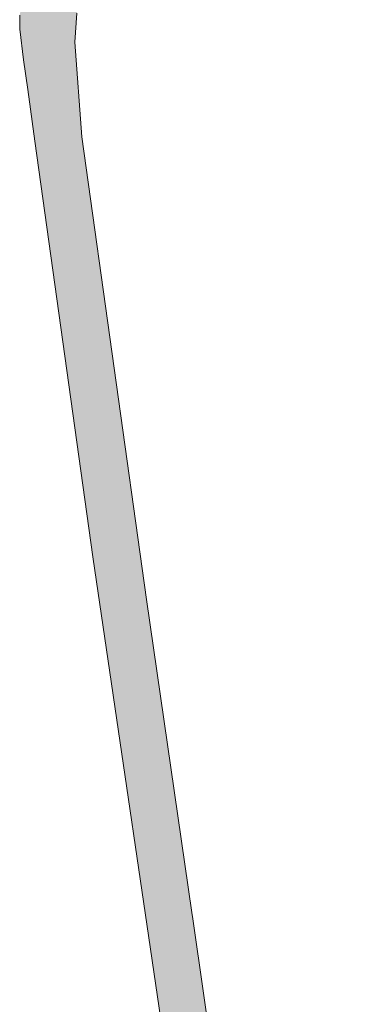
# Model space of a CAD drawing. Extents: x 97094 to 109644, y 463509 to 471969.
# Tile 181 of 256: x 103028 to 103037, y 468629 to 468654. Entities that reach past the tile are written whole.
import ezdxf

# ---------------------------------------------------------------- set-up
doc = ezdxf.new("R2010")
doc.units = 0
doc.layers.add('109 Onkruidbestrijding elementen', color=6, linetype='Continuous', lineweight=20, true_color=0xff00ff)

msp = doc.modelspace()

# ---------------------------------------------------------------- hatches: boundary and pattern name
at = {"layer": '109 Onkruidbestrijding elementen', "true_color": 0xff00ff}
msp.add_hatch(color=6, dxfattribs=at).paths.add_polyline_path([(103035.366, 468603.782), (103035.378, 468603.696), (103035.391, 468603.611), (103035.406, 468603.526), (103035.423, 468603.441), (103035.441, 468603.357), (103035.46, 468603.273), (103035.481, 468603.189), (103035.504, 468603.105), (103035.528, 468603.022), (103035.553, 468602.94), (103035.58, 468602.858), (103035.609, 468602.776), (103035.639, 468602.695), (103035.67, 468602.615), (103035.703, 468602.535), (103035.737, 468602.456), (103035.773, 468602.377), (103035.807, 468602.334), (103035.843, 468602.291), (103035.879, 468602.248), (103035.915, 468602.207), (103035.953, 468602.166), (103035.991, 468602.125), (103036.03, 468602.086), (103036.069, 468602.047), (103036.109, 468602.009), (103036.15, 468601.971), (103036.191, 468601.934), (103036.234, 468601.898), (103036.276, 468601.862), (103036.32, 468601.828), (103036.363, 468601.794), (103036.408, 468601.761), (103036.453, 468601.728), (103036.499, 468601.697), (103036.545, 468601.666), (103036.591, 468601.636), (103036.639, 468601.607), (103036.686, 468601.578), (103036.734, 468601.551), (103036.783, 468601.524), (103036.832, 468601.498), (103036.882, 468601.473), (103036.932, 468601.449), (103036.982, 468601.426), (103036.785, 468603.762), (103036.769, 468603.79), (103036.753, 468603.817), (103036.737, 468603.846), (103036.722, 468603.874), (103036.708, 468603.903), (103036.694, 468603.932), (103036.681, 468603.961), (103036.668, 468603.99), (103036.655, 468604.02), (103036.643, 468604.049), (103036.632, 468604.079), (103036.621, 468604.11), (103036.611, 468604.14), (103036.601, 468604.17), (103036.591, 468604.201), (103036.582, 468604.232), (103036.574, 468604.263), (103036.566, 468604.294), (103036.559, 468604.325), (103036.552, 468604.357), (103036.546, 468604.388), (103036.541, 468604.42), (103036.535, 468604.451), (103036.531, 468604.483), (103036.527, 468604.515), (103036.523, 468604.547), (103036.52, 468604.579), (103036.518, 468604.611), (103036.516, 468604.643), (103036.515, 468604.675), (103034.996, 468614.87), (103032.718, 468630.757), (103032.693, 468630.929), (103031.496, 468639.191), (103029.791, 468651.404), (103029.612, 468653.907), (103029.662, 468654.671), (103029.805, 468655.335), (103030.038, 468655.934), (103030.259, 468656.315), (103030.696, 468656.772), (103031.161, 468657.173), (103031.697, 468657.373), (103029.067, 468657.016), (103028.947, 468656.861), (103028.685, 468656.403), (103028.48, 468656.1), (103028.365, 468655.722), (103028.27, 468655.2), (103028.155, 468654.623), (103028.159, 468654.249), (103028.258, 468653.442), (103028.367, 468652.66), (103028.558, 468651.294), (103030.088, 468640.321), (103032.19, 468626.003), (103033.877, 468613.744), (103035.31, 468604.029), (103035.366, 468603.782)])

# ---------------------------------------------------------------- linework, layer by layer
at = {"layer": '109 Onkruidbestrijding elementen', "color": 3, "true_color": 0x00ff00}
for points in [[(103028.155, 468654.623), (103028.159, 468654.249), (103028.258, 468653.442), (103028.367, 468652.66), (103028.558, 468651.294), (103030.088, 468640.321), (103032.19, 468626.003)], [(103034.996, 468614.87), (103032.718, 468630.757), (103032.693, 468630.929), (103031.496, 468639.191), (103029.791, 468651.404), (103029.612, 468653.907), (103029.662, 468654.671)]]:
    msp.add_lwpolyline(points, dxfattribs=at)

doc.saveas('drawing.dxf')
